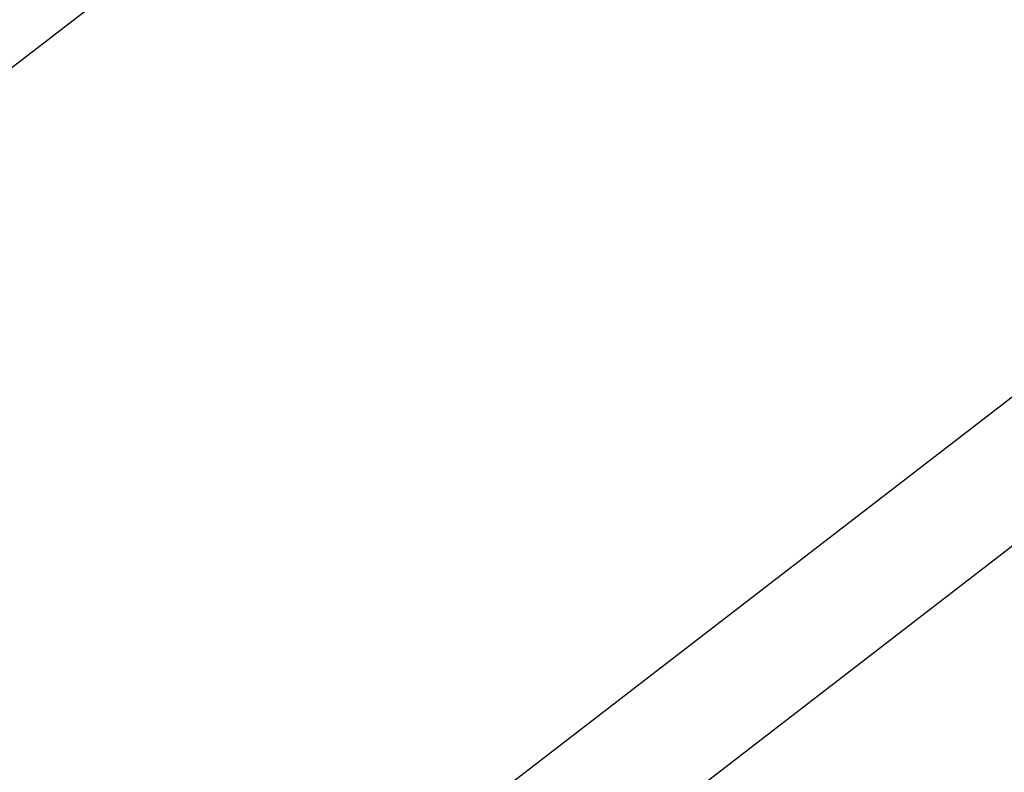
# Model space of a CAD drawing. Extents: x 3.8 to 27.2, y -11.7 to 11.7.
# Tile 57 of 58: x 6.76209 to 6.77166, y -7.31523 to -7.30791. Entities that reach past the tile are written whole.
import ezdxf

# ---------------------------------------------------------------- set-up
doc = ezdxf.new("R2010")
doc.units = 0
doc.header["$MEASUREMENT"] = 0
doc.layers.get('0').update_dxf_attribs({"linetype": 'CONTINUOUS'})

# ---------------------------------------------------------------- blocks, each defined once
blk = doc.blocks.new('LUXORA_ZWIS_MA_Y_STL')
at = {"color": 0}
for p, q in [((6.8180198, -7.2651913, 4.2232168), (6.7336003, -7.3302886, 4.2232168)), ((6.8180198, -7.2651913, 4.2232168), (6.7336003, -7.3302886, 4.2232168)), ((6.8231928, -7.2718991, 4.2614503), (6.7580834, -7.3221059, 4.2614503)), ((6.8231928, -7.2718991, 4.2614503), (6.7580834, -7.3221059, 4.2614503)), ((6.8238939, -7.2728086, 4.2128625), (6.7333408, -7.3426362, 4.2128625)), ((6.8238939, -7.2728086, 4.2128625), (6.7333408, -7.3426362, 4.2128625))]:
    blk.add_line(p, q, dxfattribs=at)
mesh = blk.add_polyface(dxfattribs=at)
corners = [(6.2556241, -6.5358692, 4.237539), (6.8518138, -7.3090164, 4.198169), (6.8518138, -7.3090164, 4.237539), (6.2556241, -6.5358692, 4.198169)]
mesh.append_faces([[corners[k] for k in face] for face in [(0, 1, 2), (1, 0, 3)]], dxfattribs={"vtx0": -1, "color": 0})
mesh = blk.add_polyface(dxfattribs=at)
corners = [(6.8231928, -7.2718991, 4.2614503), (6.7678617, -7.3310984, 4.2667728), (6.7632144, -7.3260078, 4.2649063)]
mesh.append_faces([[corners[k] for k in face] for face in [(0, 1, 2)]], dxfattribs={"color": 0})
mesh = blk.add_polyface(dxfattribs=at)
corners = [(6.8311875, -7.2822667, 4.2667728), (6.7678617, -7.3310984, 4.2667728), (6.8231928, -7.2718991, 4.2614503)]
mesh.append_faces([[corners[k] for k in face] for face in [(0, 1, 2)]], dxfattribs={"color": 0})
mesh = blk.add_polyface(dxfattribs=at)
corners = [(6.8311875, -7.2822667, 4.2667728), (6.7717551, -7.337083, 4.2669407), (6.7678617, -7.3310984, 4.2667728)]
mesh.append_faces([[corners[k] for k in face] for face in [(0, 1, 2)]], dxfattribs={"color": 0})
mesh = blk.add_polyface(dxfattribs=at)
corners = [(6.7741628, -7.3675898, 4.2452946), (6.8513873, -7.3084625, 4.2311658), (6.7669678, -7.3735599, 4.2311658), (6.8511831, -7.3081976, 4.2452946)]
mesh.append_faces([[corners[k] for k in face] for face in [(0, 1, 2), (1, 0, 3)]], dxfattribs={"vtx0": -1, "color": 0})

msp = doc.modelspace()

# ---------------------------------------------------------------- block references
at = {"color": 0}
msp.add_blockref('LUXORA_ZWIS_MA_Y_STL', (0, 0), dxfattribs=at)

doc.saveas('drawing.dxf')
